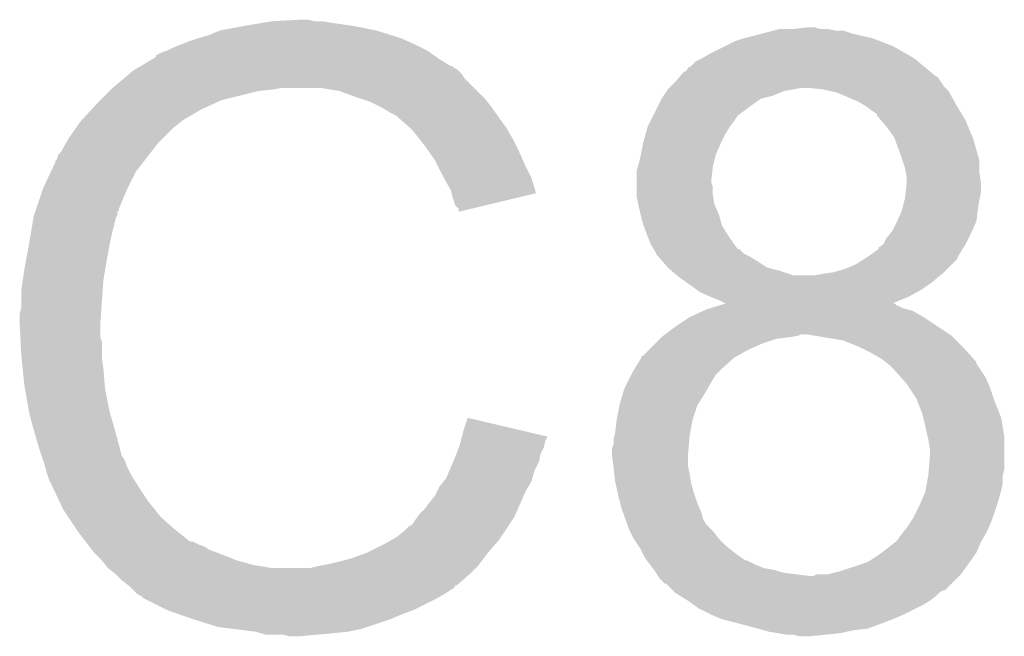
# Model space of a CAD drawing. Extents: x -0.05 to 0.95, y -0.15 to 1.54.
# Tile 26 of 35: x 0.3 to 0.36, y 1.07 to 1.11. Entities that reach past the tile are written whole.
import ezdxf

# ---------------------------------------------------------------- set-up
doc = ezdxf.new("R2010")
doc.units = 0
doc.layers.add('STEP_DOWN_13_CLICK_V101_GTO', color=14, linetype='CONTINUOUS')

msp = doc.modelspace()

# ---------------------------------------------------------------- linework, layer by layer
at = {"layer": 'STEP_DOWN_13_CLICK_V101_GTO'}
for points in [[(0.3119, 1.1104), (0.3135, 1.1107), (0.322, 1.1104), (0.3205, 1.1107)], [(0.3135, 1.1107), (0.3147, 1.1109), (0.3205, 1.1107), (0.3191, 1.1109)], [(0.3147, 1.1109), (0.3153, 1.111), (0.3191, 1.1109), (0.3185, 1.111)], [(0.3153, 1.111), (0.3171, 1.1111), (0.318, 1.111), (0.3176, 1.1111)], [(0.3105, 1.1099), (0.3112, 1.1101), (0.3236, 1.1099), (0.32296, 1.1101)], [(0.3112, 1.1101), (0.3119, 1.1104), (0.32296, 1.1101), (0.322, 1.1104)], [(0.3457, 1.1099), (0.3465, 1.1101), (0.354, 1.1099), (0.353133, 1.1101)], [(0.3465, 1.1101), (0.346875, 1.1102), (0.353133, 1.1101), (0.3527, 1.1102)], [(0.346875, 1.1102), (0.347625, 1.1104), (0.3527, 1.1102), (0.3521, 1.1104)], [(0.347625, 1.1104), (0.348, 1.1105), (0.3516, 1.1104), (0.3511, 1.1105)], [(0.347625, 1.1104), (0.347625, 1.1104), (0.3521, 1.1104), (0.3516, 1.1104)], [(0.3489, 1.1105), (0.349799, 1.1106), (0.3506, 1.1105), (0.3503, 1.1106)], [(0.349799, 1.1106), (0.3498, 1.1106), (0.3503, 1.1106), (0.3498, 1.1106)], [(0.3089, 1.1093), (0.3094, 1.1095), (0.3249, 1.1093), (0.3245, 1.1095)], [(0.3094, 1.1095), (0.3099, 1.1097), (0.3245, 1.1095), (0.32405, 1.1097)], [(0.3099, 1.1097), (0.3105, 1.1099), (0.32405, 1.1097), (0.3236, 1.1099)], [(0.3435, 1.1089), (0.3445, 1.1094), (0.356175, 1.1089), (0.3553, 1.1094)], [(0.3445, 1.1094), (0.3451, 1.1097), (0.3553, 1.1094), (0.35452, 1.1097)], [(0.3451, 1.1097), (0.3457, 1.1099), (0.35452, 1.1097), (0.354, 1.1099)], [(0.3078, 1.108701), (0.307801, 1.1088), (0.325859, 1.108701), (0.32572, 1.1088)], [(0.307801, 1.1088), (0.3082, 1.109), (0.32572, 1.1088), (0.32544, 1.109)], [(0.3082, 1.109), (0.3085, 1.1091), (0.32544, 1.109), (0.3253, 1.1091)], [(0.3085, 1.1091), (0.3089, 1.1093), (0.3253, 1.1091), (0.3249, 1.1093)], [(0.343, 1.1086), (0.3435, 1.1089), (0.3567, 1.1086), (0.356175, 1.1089)], [(0.306633, 1.108), (0.306799, 1.1081), (0.327, 1.108), (0.3269, 1.1081)], [(0.306799, 1.1081), (0.3068, 1.1081), (0.3269, 1.1081), (0.3268, 1.1081)], [(0.3068, 1.1081), (0.307633, 1.1086), (0.3268, 1.1081), (0.326, 1.1086)], [(0.307633, 1.1086), (0.3078, 1.108701), (0.326, 1.1086), (0.325859, 1.108701)], [(0.3421, 1.108), (0.3423, 1.1081), (0.35742, 1.108), (0.3573, 1.1081)], [(0.3423, 1.1081), (0.3426, 1.1084), (0.3573, 1.1081), (0.35694, 1.1084)], [(0.3426, 1.1084), (0.343, 1.1086), (0.35694, 1.1084), (0.3567, 1.1086)], [(0.305709, 1.1073), (0.306064, 1.1076), (0.3277, 1.1073), (0.3275, 1.1076)], [(0.306064, 1.1076), (0.3063, 1.1078), (0.3275, 1.1076), (0.3273, 1.1078)], [(0.3063, 1.1078), (0.306466, 1.1079), (0.3273, 1.1078), (0.3272, 1.1079)], [(0.306466, 1.1079), (0.306633, 1.108), (0.3272, 1.1079), (0.327, 1.108)], [(0.34155, 1.1074), (0.341633, 1.1075), (0.3582, 1.1074), (0.358, 1.1075)], [(0.341633, 1.1075), (0.341717, 1.1076), (0.358, 1.1075), (0.3579, 1.1076)], [(0.341717, 1.1076), (0.3418, 1.1077), (0.3579, 1.1076), (0.35778, 1.1077)], [(0.3418, 1.1077), (0.342, 1.1078), (0.35778, 1.1077), (0.35766, 1.1078)], [(0.342, 1.1078), (0.3421, 1.108), (0.35766, 1.1078), (0.35742, 1.108)], [(0.305, 1.1067), (0.305709, 1.1073), (0.3283, 1.1067), (0.3277, 1.1073)], [(0.341, 1.1068), (0.3413, 1.1071), (0.3586, 1.1068), (0.3584, 1.1071)], [(0.3413, 1.1071), (0.34155, 1.1074), (0.3584, 1.1071), (0.3582, 1.1074)], [(0.3042, 1.1059), (0.3048, 1.1065), (0.312, 1.1059), (0.3144, 1.1065)], [(0.3048, 1.1065), (0.3049, 1.1066), (0.3144, 1.1065), (0.3154, 1.1066)], [(0.3049, 1.1066), (0.305, 1.1067), (0.3154, 1.1066), (0.3159, 1.1067)], [(0.3196, 1.1065), (0.3184, 1.1067), (0.3285, 1.1065), (0.3283, 1.1067)], [(0.3207, 1.1061), (0.3196, 1.1065), (0.3289, 1.1061), (0.3285, 1.1065)], [(0.3404, 1.106), (0.340533, 1.1062), (0.3468, 1.106), (0.3476, 1.1062)], [(0.340533, 1.1062), (0.340733, 1.1065), (0.3476, 1.1062), (0.3483, 1.1065)], [(0.340733, 1.1065), (0.3408, 1.1066), (0.3483, 1.1065), (0.3489, 1.1066)], [(0.3408, 1.1066), (0.3409, 1.1067), (0.3489, 1.1066), (0.3494, 1.1067)], [(0.3409, 1.1067), (0.341, 1.1068), (0.3587, 1.1067), (0.3586, 1.1068)], [(0.3508, 1.1066), (0.3499, 1.1067), (0.3588, 1.1066), (0.3587, 1.1067)], [(0.35125, 1.1065), (0.3508, 1.1066), (0.3589, 1.1065), (0.3588, 1.1066)], [(0.3517, 1.1064), (0.35125, 1.1065), (0.358956, 1.1064), (0.3589, 1.1065)], [(0.3531, 1.1058), (0.3517, 1.1064), (0.359289, 1.1058), (0.358956, 1.1064)], [(0.303627, 1.1053), (0.3039, 1.1056), (0.3107, 1.1053), (0.31135, 1.1056)], [(0.3039, 1.1056), (0.3042, 1.1059), (0.31135, 1.1056), (0.312, 1.1059)], [(0.321, 1.106), (0.3207, 1.1061), (0.329, 1.106), (0.3289, 1.1061)], [(0.3216, 1.1058), (0.321, 1.106), (0.32916, 1.1058), (0.329, 1.106)], [(0.3222, 1.1055), (0.3216, 1.1058), (0.3294, 1.1055), (0.32916, 1.1058)], [(0.34015, 1.1055), (0.3404, 1.106), (0.3461, 1.1055), (0.3468, 1.106)], [(0.353433, 1.1056), (0.3531, 1.1058), (0.3594, 1.1056), (0.359289, 1.1058)], [(0.3536, 1.1055), (0.353433, 1.1056), (0.35946, 1.1055), (0.3594, 1.1056)], [(0.302991, 1.1046), (0.303627, 1.1053), (0.3095, 1.1046), (0.3107, 1.1053)], [(0.3224, 1.1054), (0.3222, 1.1055), (0.329471, 1.1054), (0.3294, 1.1055)], [(0.3229, 1.1051), (0.3224, 1.1054), (0.329686, 1.1051), (0.329471, 1.1054)], [(0.3233, 1.1049), (0.3229, 1.1051), (0.329829, 1.1049), (0.329686, 1.1051)], [(0.3234, 1.1048), (0.3233, 1.1049), (0.3299, 1.1048), (0.329829, 1.1049)], [(0.3397, 1.1046), (0.33985, 1.1049), (0.3451, 1.1046), (0.3453, 1.1049)], [(0.33985, 1.1049), (0.34015, 1.1055), (0.3453, 1.1049), (0.3461, 1.1055)], [(0.354, 1.1052), (0.3536, 1.1055), (0.35964, 1.1052), (0.35946, 1.1055)], [(0.3543, 1.104999), (0.354, 1.1052), (0.35976, 1.104999), (0.35964, 1.1052)], [(0.3543, 1.1049), (0.3543, 1.104999), (0.35982, 1.1049), (0.35976, 1.104999)], [(0.30269, 1.1042), (0.3029, 1.1045), (0.309, 1.1042), (0.3094, 1.1045)], [(0.3029, 1.1045), (0.302991, 1.1046), (0.3094, 1.1045), (0.3095, 1.1046)], [(0.324188, 1.1041), (0.3234, 1.1048), (0.3304, 1.1041), (0.3299, 1.1048)], [(0.3395, 1.1042), (0.3397, 1.1046), (0.3448, 1.1042), (0.3451, 1.1046)], [(0.354557, 1.1046), (0.3543, 1.1049), (0.36, 1.1046), (0.35982, 1.1049)], [(0.3549, 1.1042), (0.354557, 1.1046), (0.360167, 1.1042), (0.36, 1.1046)], [(0.3022, 1.1035), (0.30269, 1.1042), (0.3083, 1.1035), (0.309, 1.1042)], [(0.3243, 1.104), (0.324188, 1.1041), (0.330457, 1.104), (0.3304, 1.1041)], [(0.32478, 1.1034), (0.3243, 1.104), (0.3308, 1.1034), (0.330457, 1.104)], [(0.3392, 1.1031), (0.339363, 1.1037), (0.3442, 1.1031), (0.3445, 1.1037)], [(0.339363, 1.1037), (0.3395, 1.1042), (0.3445, 1.1037), (0.3448, 1.1042)], [(0.3554, 1.1035), (0.3549, 1.1042), (0.360458, 1.1035), (0.360167, 1.1042)], [(0.3017, 1.1026), (0.3019, 1.103), (0.307511, 1.1026), (0.307822, 1.103)], [(0.3019, 1.103), (0.30196, 1.1031), (0.307822, 1.103), (0.3079, 1.1031)], [(0.30196, 1.1031), (0.3022, 1.1035), (0.3079, 1.1031), (0.3083, 1.1035)], [(0.3251, 1.103), (0.32478, 1.1034), (0.331, 1.103), (0.3308, 1.1034)], [(0.32538, 1.1026), (0.3251, 1.103), (0.3312, 1.1026), (0.331, 1.103)], [(0.33906, 1.1024), (0.3392, 1.1031), (0.3439, 1.1024), (0.3442, 1.1031)], [(0.355438, 1.1034), (0.3554, 1.1035), (0.3605, 1.1034), (0.360458, 1.1035)], [(0.3557, 1.1027), (0.355438, 1.1034), (0.3607, 1.1027), (0.3605, 1.1034)], [(0.3014, 1.1021), (0.3015, 1.1024), (0.307122, 1.1021), (0.307356, 1.1024)], [(0.3015, 1.1024), (0.3017, 1.1026), (0.307356, 1.1024), (0.307511, 1.1026)], [(0.3258, 1.102), (0.32538, 1.1026), (0.331467, 1.102), (0.3312, 1.1026)], [(0.339, 1.1021), (0.33906, 1.1024), (0.343825, 1.1021), (0.3439, 1.1024)], [(0.355933, 1.102), (0.3557, 1.1027), (0.3609, 1.102), (0.3607, 1.1027)], [(0.301018, 1.1013), (0.3013, 1.1019), (0.3065, 1.1013), (0.306967, 1.1019)], [(0.3013, 1.102), (0.3014, 1.1021), (0.307045, 1.102), (0.307122, 1.1021)], [(0.3013, 1.1019), (0.3013, 1.102), (0.306967, 1.1019), (0.307045, 1.102)], [(0.32595, 1.1017), (0.3258, 1.102), (0.3316, 1.1017), (0.331467, 1.102)], [(0.3389, 1.1017), (0.339, 1.1021), (0.343725, 1.1017), (0.343825, 1.1021)], [(0.3561, 1.1015), (0.355933, 1.102), (0.3609, 1.1015), (0.3609, 1.102)], [(0.3005, 1.1002), (0.301018, 1.1013), (0.30595, 1.1002), (0.3065, 1.1013)], [(0.3263, 1.101), (0.32595, 1.1017), (0.33195, 1.101), (0.3316, 1.1017)], [(0.3388, 1.1014), (0.338867, 1.1016), (0.343678, 1.1014), (0.3437, 1.1016)], [(0.3388, 1.1007), (0.3388, 1.1014), (0.3436, 1.1007), (0.343678, 1.1014)], [(0.338867, 1.1016), (0.3389, 1.1017), (0.3437, 1.1016), (0.343725, 1.1017)], [(0.35616, 1.1012), (0.3561, 1.1015), (0.3609, 1.1012), (0.3609, 1.1015)], [(0.3562, 1.101), (0.35616, 1.1012), (0.360929, 1.101), (0.3609, 1.1012)], [(0.326356, 1.1009), (0.3263, 1.101), (0.332, 1.1009), (0.33195, 1.101)], [(0.3268, 1.1001), (0.326356, 1.1009), (0.332239, 1.1001), (0.332, 1.1009)], [(0.3388, 1.1006), (0.3388, 1.1007), (0.3436, 1.1006), (0.3436, 1.1007)], [(0.3388, 1.1003), (0.3388, 1.1006), (0.3437, 1.1003), (0.3436, 1.1006)], [(0.356144, 1.1), (0.3562, 1.1005), (0.361, 1.1), (0.361, 1.1005)], [(0.3562, 1.1005), (0.3562, 1.101), (0.361, 1.1005), (0.360929, 1.101)], [(0.300067, 1.0989), (0.300467, 1.1001), (0.3054, 1.0989), (0.3059, 1.1001)], [(0.300467, 1.1001), (0.3005, 1.1002), (0.3059, 1.1001), (0.30595, 1.1002)], [(0.32685, 1.0999), (0.3268, 1.1001), (0.332299, 1.0999), (0.332239, 1.1001)], [(0.3269, 1.0997), (0.32685, 1.0999), (0.331466, 1.0997), (0.332299, 1.0999)], [(0.3388, 1.0998), (0.3388, 1.1003), (0.3437, 1.0998), (0.3437, 1.1003)], [(0.3561, 1.0996), (0.356144, 1.1), (0.36092, 1.0996), (0.361, 1.1)], [(0.3271, 1.0991), (0.3269, 1.0997), (0.328964, 1.0991), (0.331466, 1.0997)], [(0.3388, 1.0996), (0.3388, 1.0998), (0.343733, 1.0996), (0.3437, 1.0998)], [(0.338889, 1.0992), (0.3388, 1.0996), (0.3438, 1.0992), (0.343733, 1.0996)], [(0.339, 1.0987), (0.338889, 1.0992), (0.344014, 1.0987), (0.3438, 1.0992)], [(0.355925, 1.0989), (0.356075, 1.0995), (0.3608, 1.0989), (0.3609, 1.0995)], [(0.356075, 1.0995), (0.3561, 1.0996), (0.3609, 1.0995), (0.36092, 1.0996)], [(0.299933, 1.0985), (0.3, 1.0987), (0.3053, 1.0985), (0.3053, 1.0987)], [(0.3, 1.0987), (0.300033, 1.0988), (0.3053, 1.0987), (0.3054, 1.0988)], [(0.300033, 1.0988), (0.300067, 1.0989), (0.3054, 1.0988), (0.3054, 1.0989)], [(0.3273, 1.0989), (0.3271, 1.0991), (0.32813, 1.0989), (0.328964, 1.0991)], [(0.3273, 1.098701), (0.3273, 1.0989), (0.3273, 1.098701), (0.32813, 1.0989)], [(0.33905, 1.0985), (0.339, 1.0987), (0.3441, 1.0985), (0.344014, 1.0987)], [(0.3556, 1.0981), (0.3559, 1.0988), (0.3607, 1.0981), (0.360787, 1.0988)], [(0.3559, 1.0988), (0.355925, 1.0989), (0.360787, 1.0988), (0.3608, 1.0989)], [(0.29975, 1.0975), (0.299883, 1.0983), (0.305, 1.0975), (0.3052, 1.0983)], [(0.299883, 1.0983), (0.2999, 1.0984), (0.3052, 1.0983), (0.30525, 1.0984)], [(0.2999, 1.0984), (0.299933, 1.0985), (0.30525, 1.0984), (0.3053, 1.0985)], [(0.3392, 1.0979), (0.33905, 1.0985), (0.344271, 1.0979), (0.3441, 1.0985)], [(0.3553, 1.0975), (0.3556, 1.0981), (0.360443, 1.0975), (0.3607, 1.0981)], [(0.2996, 1.0966), (0.29975, 1.0975), (0.3048, 1.0966), (0.305, 1.0975)], [(0.339238, 1.0978), (0.3392, 1.0979), (0.3443, 1.0978), (0.344271, 1.0979)], [(0.3395, 1.0971), (0.339238, 1.0978), (0.344738, 1.0971), (0.3443, 1.0978)], [(0.3549, 1.097), (0.35522, 1.0974), (0.3602, 1.097), (0.3604, 1.0974)], [(0.35522, 1.0974), (0.3553, 1.0975), (0.3604, 1.0974), (0.360443, 1.0975)], [(0.33954, 1.097), (0.3395, 1.0971), (0.3448, 1.097), (0.344738, 1.0971)], [(0.3397, 1.0966), (0.33954, 1.097), (0.345086, 1.0966), (0.3448, 1.097)], [(0.3547, 1.0966), (0.3549, 1.097), (0.36, 1.0966), (0.3602, 1.097)], [(0.299394, 1.0955), (0.2996, 1.0966), (0.3046, 1.0955), (0.3048, 1.0966)], [(0.33988, 1.0963), (0.3397, 1.0966), (0.3453, 1.0963), (0.345086, 1.0966)], [(0.34, 1.0961), (0.33988, 1.0963), (0.3456, 1.0961), (0.3454, 1.0963)], [(0.33988, 1.0963), (0.33988, 1.0963), (0.3454, 1.0963), (0.3453, 1.0963)], [(0.34005, 1.096), (0.34, 1.0961), (0.3457, 1.096), (0.3456, 1.0961)], [(0.3537, 1.0958), (0.3544, 1.0963), (0.3595, 1.0958), (0.359812, 1.0963)], [(0.3544, 1.096399), (0.3547, 1.0966), (0.359875, 1.096399), (0.36, 1.0966)], [(0.3544, 1.0963), (0.3544, 1.096399), (0.359812, 1.0963), (0.359875, 1.096399)], [(0.2993, 1.095), (0.299394, 1.0955), (0.304517, 1.095), (0.3046, 1.0955)], [(0.3401, 1.0959), (0.34005, 1.096), (0.3459, 1.0959), (0.3457, 1.096)], [(0.3402, 1.0958), (0.3401, 1.0959), (0.3461, 1.0958), (0.3459, 1.0959)], [(0.340457, 1.0955), (0.3402, 1.0958), (0.3466, 1.0955), (0.3461, 1.0958)], [(0.3408, 1.0951), (0.340457, 1.0955), (0.3472, 1.0951), (0.3466, 1.0955)], [(0.3529, 1.0953), (0.35354, 1.0957), (0.3591, 1.0953), (0.3595, 1.0957)], [(0.35354, 1.0957), (0.3537, 1.0958), (0.3595, 1.0957), (0.3595, 1.0958)], [(0.2992, 1.0943), (0.2993, 1.095), (0.3044, 1.0943), (0.304517, 1.095)], [(0.341033, 1.0949), (0.3408, 1.0951), (0.348, 1.0949), (0.3472, 1.0951)], [(0.341383, 1.0946), (0.341033, 1.0949), (0.3489, 1.0946), (0.348, 1.0949)], [(0.3508, 1.0947), (0.3515, 1.0948), (0.3585, 1.0947), (0.3586, 1.0948)], [(0.3515, 1.0948), (0.3522, 1.095), (0.3586, 1.0948), (0.3588, 1.095)], [(0.3522, 1.095), (0.3529, 1.0953), (0.3588, 1.095), (0.3591, 1.0953)], [(0.2991, 1.0936), (0.2992, 1.0943), (0.30435, 1.0936), (0.3044, 1.0943)], [(0.3415, 1.0945), (0.341383, 1.0946), (0.35826, 1.0945), (0.35838, 1.0946)], [(0.341383, 1.0946), (0.341383, 1.0946), (0.3503, 1.0946), (0.3489, 1.0946)], [(0.34192, 1.0942), (0.3415, 1.0945), (0.3579, 1.0942), (0.35826, 1.0945)], [(0.34262, 1.0937), (0.34192, 1.0942), (0.3572, 1.0937), (0.3579, 1.0942)], [(0.3503, 1.0946), (0.3508, 1.0947), (0.35838, 1.0946), (0.3585, 1.0947)], [(0.2991, 1.0925), (0.2991, 1.0936), (0.304271, 1.0925), (0.30435, 1.0936)], [(0.3429, 1.0935), (0.34262, 1.0937), (0.35684, 1.0935), (0.3572, 1.0937)], [(0.3436, 1.0932), (0.3429, 1.0935), (0.3563, 1.0932), (0.35684, 1.0935)], [(0.3441, 1.093), (0.3436, 1.0932), (0.355802, 1.093), (0.3563, 1.0932)], [(0.3445, 1.0928), (0.3441, 1.093), (0.355305, 1.0928), (0.355802, 1.093)], [(0.299, 1.0921), (0.2991, 1.0925), (0.304243, 1.0921), (0.304271, 1.0925)], [(0.3422, 1.0919), (0.34308, 1.0923), (0.3573, 1.0919), (0.3566, 1.0923)], [(0.34308, 1.0923), (0.3433, 1.0924), (0.3566, 1.0923), (0.35625, 1.0924)], [(0.3433, 1.0924), (0.343623, 1.0925), (0.35625, 1.0924), (0.3559, 1.0925)], [(0.343623, 1.0925), (0.34427, 1.0927), (0.3559, 1.0925), (0.3555, 1.0927)], [(0.34427, 1.0927), (0.344593, 1.0928), (0.3555, 1.0927), (0.3554, 1.0928)], [(0.344593, 1.0928), (0.344594, 1.0928), (0.3554, 1.0928), (0.355305, 1.0928)], [(0.299, 1.0915), (0.299, 1.0921), (0.3042, 1.0915), (0.304243, 1.0921)], [(0.3413, 1.0913), (0.3422, 1.0919), (0.3582, 1.0913), (0.3573, 1.0919)], [(0.299045, 1.0906), (0.299, 1.0915), (0.3042, 1.0906), (0.3042, 1.0915)], [(0.340633, 1.0908), (0.3413, 1.0913), (0.35895, 1.0908), (0.3582, 1.0913)], [(0.29906, 1.0903), (0.299045, 1.0906), (0.3043, 1.0903), (0.3042, 1.0906)], [(0.2991, 1.0895), (0.29906, 1.0903), (0.3043, 1.0895), (0.3043, 1.0903)], [(0.34, 1.0902), (0.3403, 1.0905), (0.3469, 1.0902), (0.3478, 1.0905)], [(0.3403, 1.0905), (0.3404, 1.0906), (0.3478, 1.0905), (0.3486, 1.0906)], [(0.3404, 1.0906), (0.3405, 1.0907), (0.3486, 1.0906), (0.3492, 1.0907)], [(0.3405, 1.0907), (0.340633, 1.0908), (0.3492, 1.0907), (0.3494, 1.0908)], [(0.3503, 1.0907), (0.3497, 1.0908), (0.3591, 1.0907), (0.35895, 1.0908)], [(0.3521, 1.0904), (0.3503, 1.0907), (0.3594, 1.0904), (0.3591, 1.0907)], [(0.3531, 1.09), (0.3521, 1.0904), (0.3598, 1.09), (0.3594, 1.0904)], [(0.3392, 1.0894), (0.3396, 1.0898), (0.34528, 1.0894), (0.346, 1.0898)], [(0.3396, 1.0898), (0.34, 1.0902), (0.346, 1.0898), (0.3469, 1.0902)], [(0.3533, 1.0899), (0.3531, 1.09), (0.3599, 1.0899), (0.3598, 1.09)], [(0.3539, 1.0896), (0.3533, 1.0899), (0.360167, 1.0896), (0.3599, 1.0899)], [(0.29913, 1.0892), (0.2991, 1.0895), (0.3043, 1.0892), (0.3043, 1.0895)], [(0.29919, 1.0886), (0.29913, 1.0892), (0.3044, 1.0886), (0.3043, 1.0892)], [(0.33862, 1.0885), (0.3391, 1.0893), (0.3442, 1.0885), (0.3451, 1.0893)], [(0.3391, 1.0893), (0.339101, 1.0894), (0.3451, 1.0893), (0.34528, 1.0894)], [(0.3546, 1.0892), (0.3539, 1.0896), (0.360522, 1.0892), (0.360167, 1.0896)], [(0.35485, 1.089), (0.3546, 1.0892), (0.3607, 1.089), (0.360522, 1.0892)], [(0.2993, 1.0875), (0.29919, 1.0886), (0.304485, 1.0875), (0.3044, 1.0886)], [(0.3385, 1.0883), (0.33862, 1.0885), (0.344, 1.0883), (0.3442, 1.0885)], [(0.354975, 1.0889), (0.35485, 1.089), (0.3607, 1.0889), (0.3607, 1.089)], [(0.3551, 1.0888), (0.354975, 1.0889), (0.360767, 1.0888), (0.3607, 1.0889)], [(0.3554, 1.0885), (0.3551, 1.0888), (0.360967, 1.0885), (0.360767, 1.0888)], [(0.355844, 1.088), (0.3554, 1.0885), (0.3613, 1.088), (0.360967, 1.0885)], [(0.3382, 1.0877), (0.33845, 1.0882), (0.3436, 1.0877), (0.3439, 1.0882)], [(0.33845, 1.0882), (0.3385, 1.0883), (0.3439, 1.0882), (0.344, 1.0883)], [(0.3562, 1.0876), (0.355844, 1.088), (0.361472, 1.0876), (0.3613, 1.088)], [(0.299335, 1.0873), (0.2993, 1.0875), (0.3045, 1.0873), (0.304485, 1.0875)], [(0.2996, 1.0858), (0.299335, 1.0873), (0.3048, 1.0858), (0.3045, 1.0873)], [(0.33791, 1.087), (0.338, 1.0873), (0.3432, 1.087), (0.343371, 1.0873)], [(0.338, 1.0873), (0.3382, 1.0877), (0.343371, 1.0873), (0.3436, 1.0877)], [(0.3564, 1.0873), (0.3562, 1.0876), (0.3616, 1.0873), (0.361472, 1.0876)], [(0.3568, 1.0867), (0.3564, 1.0873), (0.3618, 1.0867), (0.3616, 1.0873)], [(0.3377, 1.0863), (0.33791, 1.087), (0.342762, 1.0863), (0.3432, 1.087)], [(0.35692, 1.0864), (0.3568, 1.0867), (0.3619, 1.0864), (0.3618, 1.0867)], [(0.3375, 1.0853), (0.33768, 1.0862), (0.3424, 1.0853), (0.3427, 1.0862)], [(0.33768, 1.0862), (0.3377, 1.0863), (0.3427, 1.0862), (0.342762, 1.0863)], [(0.3572, 1.0857), (0.35692, 1.0864), (0.36218, 1.0857), (0.3619, 1.0864)], [(0.2998, 1.085), (0.2996, 1.0858), (0.305029, 1.085), (0.3048, 1.0858)], [(0.3276, 1.0845), (0.327901, 1.0854), (0.331723, 1.0845), (0.327901, 1.0854)], [(0.3374, 1.0844), (0.3375, 1.0853), (0.342236, 1.0844), (0.3424, 1.0853)], [(0.357275, 1.0854), (0.3572, 1.0857), (0.3623, 1.0854), (0.36218, 1.0857)], [(0.3574, 1.0849), (0.357275, 1.0854), (0.362383, 1.0849), (0.3623, 1.0854)], [(0.299972, 1.0844), (0.2998, 1.085), (0.3052, 1.0844), (0.305029, 1.085)], [(0.357556, 1.0842), (0.3574, 1.0849), (0.3625, 1.0842), (0.362383, 1.0849)], [(0.3002, 1.0836), (0.299972, 1.0844), (0.305414, 1.0836), (0.3052, 1.0844)], [(0.32745, 1.0839), (0.3275, 1.0841), (0.3329, 1.0839), (0.333, 1.0841)], [(0.3275, 1.0841), (0.327525, 1.084199), (0.333, 1.0841), (0.333, 1.084199)], [(0.327525, 1.084199), (0.3276, 1.0845), (0.333, 1.084199), (0.331723, 1.0845)], [(0.3373, 1.084), (0.33735, 1.0842), (0.342183, 1.084), (0.3422, 1.0842)], [(0.3373, 1.0837), (0.3373, 1.084), (0.342158, 1.0837), (0.342183, 1.084)], [(0.33735, 1.0842), (0.3374, 1.0844), (0.3422, 1.0842), (0.342236, 1.0844)], [(0.3576, 1.084), (0.357556, 1.0842), (0.3625, 1.084), (0.3625, 1.0842)], [(0.3577, 1.0834), (0.3576, 1.084), (0.3625, 1.0834), (0.3625, 1.084)], [(0.300433, 1.0829), (0.3002, 1.0836), (0.3056, 1.0829), (0.305414, 1.0836)], [(0.327175, 1.0831), (0.327325, 1.0835), (0.3326, 1.0831), (0.3328, 1.0835)], [(0.327325, 1.0835), (0.3274, 1.0837), (0.3328, 1.0835), (0.33285, 1.0837)], [(0.3274, 1.0837), (0.32745, 1.0839), (0.33285, 1.0837), (0.3329, 1.0839)], [(0.3372, 1.0834), (0.3373, 1.0837), (0.342133, 1.0834), (0.342158, 1.0837)], [(0.3372, 1.083), (0.3372, 1.0834), (0.3421, 1.083), (0.342133, 1.0834)], [(0.3577, 1.0829), (0.3577, 1.0834), (0.3625, 1.0829), (0.3625, 1.0834)], [(0.300467, 1.0828), (0.300433, 1.0829), (0.3057, 1.0828), (0.3056, 1.0829)], [(0.300533, 1.0826), (0.300467, 1.0828), (0.3058, 1.0826), (0.3057, 1.0828)], [(0.326971, 1.0826), (0.3271, 1.0829), (0.3325, 1.0826), (0.33256, 1.0829)], [(0.3271, 1.0829), (0.327175, 1.0831), (0.33256, 1.0829), (0.3326, 1.0831)], [(0.337288, 1.0823), (0.3372, 1.083), (0.3421, 1.0823), (0.3421, 1.083)], [(0.357633, 1.0821), (0.3577, 1.0829), (0.3625, 1.0821), (0.3625, 1.0829)], [(0.3006, 1.0824), (0.300533, 1.0826), (0.305867, 1.0824), (0.3058, 1.0826)], [(0.300625, 1.0823), (0.3006, 1.0824), (0.3059, 1.0823), (0.305867, 1.0824)], [(0.3007, 1.082), (0.300625, 1.0823), (0.30605, 1.082), (0.3059, 1.0823)], [(0.326714, 1.082), (0.326971, 1.0826), (0.3322, 1.082), (0.3325, 1.0826)], [(0.3373, 1.0822), (0.337288, 1.0823), (0.34212, 1.0822), (0.3421, 1.0823)], [(0.337344, 1.0818), (0.3373, 1.0822), (0.3422, 1.0818), (0.34212, 1.0822)], [(0.3576, 1.0817), (0.357633, 1.0821), (0.3624, 1.0817), (0.3625, 1.0821)], [(0.3008, 1.0817), (0.3007, 1.082), (0.3062, 1.0817), (0.30605, 1.082)], [(0.3009, 1.0814), (0.3008, 1.0817), (0.306388, 1.0814), (0.3062, 1.0817)], [(0.32634, 1.0813), (0.3265, 1.0815), (0.332, 1.0813), (0.332057, 1.0815)], [(0.3265, 1.0815), (0.326714, 1.082), (0.332057, 1.0815), (0.3322, 1.082)], [(0.3374, 1.0813), (0.337344, 1.0818), (0.342283, 1.0813), (0.3422, 1.0818)], [(0.357509, 1.0812), (0.3576, 1.0817), (0.3624, 1.0812), (0.3624, 1.0817)], [(0.301, 1.0812), (0.3009, 1.0814), (0.306513, 1.0812), (0.306388, 1.0814)], [(0.301141, 1.0809), (0.301, 1.0812), (0.3067, 1.0809), (0.306513, 1.0812)], [(0.301565, 1.08), (0.301141, 1.0809), (0.3073, 1.08), (0.3067, 1.0809)], [(0.3259, 1.0806), (0.3261, 1.081), (0.3316, 1.0806), (0.331829, 1.081)], [(0.3261, 1.081), (0.32634, 1.0813), (0.331829, 1.081), (0.332, 1.0813)], [(0.337422, 1.0812), (0.3374, 1.0813), (0.3423, 1.0812), (0.342283, 1.0813)], [(0.337578, 1.0805), (0.337422, 1.0812), (0.3425, 1.0805), (0.3423, 1.0812)], [(0.357418, 1.0807), (0.357509, 1.0812), (0.3623, 1.0807), (0.3624, 1.0812)], [(0.3254, 1.0799), (0.3258, 1.0804), (0.331294, 1.0799), (0.331512, 1.0804)], [(0.3258, 1.0804), (0.3259, 1.0806), (0.331512, 1.0804), (0.3316, 1.0806)], [(0.3376, 1.0804), (0.337578, 1.0805), (0.342533, 1.0804), (0.3425, 1.0805)], [(0.337725, 1.0799), (0.3376, 1.0804), (0.3427, 1.0799), (0.342533, 1.0804)], [(0.357133, 1.08), (0.3574, 1.0806), (0.3621, 1.08), (0.362271, 1.0806)], [(0.3574, 1.0806), (0.357418, 1.0807), (0.362271, 1.0806), (0.3623, 1.0807)], [(0.3018, 1.0795), (0.301565, 1.08), (0.3077, 1.0795), (0.3073, 1.08)], [(0.3248, 1.0792), (0.3251, 1.0795), (0.330987, 1.0792), (0.331119, 1.0795)], [(0.3251, 1.0795), (0.3254, 1.0799), (0.331119, 1.0795), (0.331294, 1.0799)], [(0.3378, 1.0796), (0.337725, 1.0799), (0.342829, 1.0796), (0.3427, 1.0799)], [(0.337943, 1.0792), (0.3378, 1.0796), (0.343, 1.0792), (0.342829, 1.0796)], [(0.3566, 1.0789), (0.357, 1.0797), (0.361733, 1.0789), (0.362, 1.0797)], [(0.357, 1.0797), (0.357133, 1.08), (0.362, 1.0797), (0.3621, 1.08)], [(0.302133, 1.079), (0.3018, 1.0795), (0.3081, 1.079), (0.3077, 1.0795)], [(0.302667, 1.0782), (0.302133, 1.079), (0.309, 1.0782), (0.3081, 1.079)], [(0.3245, 1.0788), (0.32465, 1.079), (0.330767, 1.0788), (0.3309, 1.079)], [(0.32465, 1.079), (0.3248, 1.0792), (0.3309, 1.079), (0.330987, 1.0792)], [(0.337979, 1.0791), (0.337943, 1.0792), (0.343, 1.0791), (0.343, 1.0792)], [(0.338086, 1.0788), (0.337979, 1.0791), (0.3431, 1.0788), (0.343, 1.0791)], [(0.356533, 1.0788), (0.3566, 1.0789), (0.3617, 1.0788), (0.361733, 1.0789)], [(0.3238, 1.0781), (0.3241, 1.0784), (0.3303, 1.0781), (0.3305, 1.0784)], [(0.3241, 1.0784), (0.3243, 1.0785), (0.3305, 1.0784), (0.330567, 1.0785)], [(0.3243, 1.0785), (0.3245, 1.0788), (0.330567, 1.0785), (0.330767, 1.0788)], [(0.338193, 1.0785), (0.338086, 1.0788), (0.3433, 1.0785), (0.3431, 1.0788)], [(0.3383, 1.0782), (0.338193, 1.0785), (0.3436, 1.0782), (0.3433, 1.0785)], [(0.35604, 1.0781), (0.3562, 1.0783), (0.3614, 1.0781), (0.361486, 1.0783)], [(0.3562, 1.0783), (0.356533, 1.0788), (0.361486, 1.0783), (0.3617, 1.0788)], [(0.3028, 1.078), (0.302667, 1.0782), (0.30925, 1.078), (0.309, 1.0782)], [(0.303262, 1.0774), (0.3028, 1.078), (0.31, 1.0774), (0.30925, 1.078)], [(0.32295, 1.0775), (0.3233, 1.0777), (0.3299, 1.0775), (0.330033, 1.0777)], [(0.3233, 1.0777), (0.3238, 1.0781), (0.330033, 1.0777), (0.3303, 1.0781)], [(0.33835, 1.0781), (0.3383, 1.0782), (0.3437, 1.0781), (0.3436, 1.0782)], [(0.3386, 1.0776), (0.33835, 1.0781), (0.3441, 1.0776), (0.3437, 1.0781)], [(0.338933, 1.0771), (0.3386, 1.0776), (0.3446, 1.0771), (0.3441, 1.0776)], [(0.3556, 1.0775), (0.3558, 1.0778), (0.361057, 1.0775), (0.361229, 1.0778)], [(0.3558, 1.0778), (0.35604, 1.0781), (0.361229, 1.0778), (0.3614, 1.0781)], [(0.303415, 1.0772), (0.303262, 1.0774), (0.3106, 1.0772), (0.3102, 1.0774)], [(0.303262, 1.0774), (0.303262, 1.0774), (0.3102, 1.0774), (0.31, 1.0774)], [(0.303492, 1.0771), (0.303415, 1.0772), (0.3109, 1.0771), (0.3106, 1.0772)], [(0.303646, 1.0769), (0.303492, 1.0771), (0.3112, 1.0769), (0.3109, 1.0771)], [(0.3214, 1.0767), (0.3226, 1.0773), (0.3292, 1.0767), (0.329725, 1.0773)], [(0.3226, 1.0773), (0.32295, 1.0775), (0.329725, 1.0773), (0.3299, 1.0775)], [(0.339, 1.077), (0.338933, 1.0771), (0.344725, 1.077), (0.3446, 1.0771)], [(0.33915, 1.0767), (0.339, 1.077), (0.3451, 1.0767), (0.344725, 1.077)], [(0.3546, 1.0767), (0.3555, 1.0774), (0.3607, 1.0767), (0.361, 1.0774)], [(0.3555, 1.0774), (0.3556, 1.0775), (0.361, 1.0774), (0.361057, 1.0775)], [(0.3038, 1.0767), (0.303646, 1.0769), (0.311733, 1.0767), (0.3112, 1.0769)], [(0.3039, 1.0766), (0.3038, 1.0767), (0.312, 1.0766), (0.311733, 1.0767)], [(0.3043, 1.0762), (0.3039, 1.0766), (0.313, 1.0762), (0.312, 1.0766)], [(0.3203, 1.0763), (0.3214, 1.0767), (0.3289, 1.0763), (0.3292, 1.0767)], [(0.3393, 1.0764), (0.33915, 1.0767), (0.34552, 1.0764), (0.3451, 1.0767)], [(0.33945, 1.0762), (0.3393, 1.0764), (0.3458, 1.0762), (0.34552, 1.0764)], [(0.3537, 1.0761), (0.3546, 1.0767), (0.360271, 1.0761), (0.3607, 1.0767)], [(0.30454, 1.0759), (0.3043, 1.0762), (0.3141, 1.0759), (0.313, 1.0762)], [(0.3047, 1.0757), (0.30454, 1.0759), (0.3153, 1.0757), (0.3141, 1.0759)], [(0.3052, 1.0753), (0.3047, 1.0757), (0.328, 1.0753), (0.3284, 1.0757)], [(0.3177, 1.0757), (0.3181, 1.0758), (0.3284, 1.0757), (0.3285, 1.0758)], [(0.3181, 1.0758), (0.3186, 1.0759), (0.3285, 1.0758), (0.3286, 1.0759)], [(0.3186, 1.0759), (0.3191, 1.076), (0.3286, 1.0759), (0.328675, 1.076)], [(0.3191, 1.076), (0.3203, 1.0763), (0.328675, 1.076), (0.3289, 1.0763)], [(0.339675, 1.0759), (0.33945, 1.0762), (0.3465, 1.0759), (0.3459, 1.0762)], [(0.33945, 1.0762), (0.33945, 1.0762), (0.3459, 1.0762), (0.3458, 1.0762)], [(0.339825, 1.0757), (0.339675, 1.0759), (0.347, 1.0757), (0.3465, 1.0759)], [(0.3399, 1.0756), (0.339825, 1.0757), (0.3476, 1.0756), (0.347, 1.0757)], [(0.3519, 1.0755), (0.3537, 1.0761), (0.359843, 1.0755), (0.360271, 1.0761)], [(0.3056, 1.0749), (0.3052, 1.0753), (0.327543, 1.0749), (0.328, 1.0753)], [(0.340033, 1.0754), (0.3399, 1.0756), (0.3483, 1.0754), (0.3476, 1.0756)], [(0.340167, 1.0752), (0.340033, 1.0754), (0.3499, 1.0752), (0.3483, 1.0754)], [(0.3403, 1.075), (0.340167, 1.0752), (0.3594, 1.075), (0.3596, 1.0752)], [(0.3502, 1.0752), (0.3504, 1.0753), (0.3596, 1.0752), (0.3597, 1.0753)], [(0.3511, 1.0753), (0.3519, 1.0755), (0.3597, 1.0753), (0.359843, 1.0755)], [(0.306, 1.0746), (0.3056, 1.0749), (0.3272, 1.0746), (0.327543, 1.0749)], [(0.306001, 1.074599), (0.306, 1.0746), (0.3271, 1.074599), (0.3272, 1.0746)], [(0.3062, 1.0744), (0.306001, 1.074599), (0.327, 1.0744), (0.3271, 1.074599)], [(0.3406, 1.0747), (0.3403, 1.075), (0.3591, 1.0747), (0.3594, 1.075)], [(0.3411, 1.0743), (0.3407, 1.0747), (0.3587, 1.0743), (0.3591, 1.0747)], [(0.3063, 1.0743), (0.3062, 1.0744), (0.3268, 1.0743), (0.327, 1.0744)], [(0.3065, 1.0741), (0.3063, 1.0743), (0.3265, 1.0741), (0.3268, 1.0743)], [(0.3068, 1.0739), (0.3065, 1.0741), (0.326167, 1.0739), (0.3265, 1.0741)], [(0.3069, 1.073801), (0.306899, 1.0739), (0.326001, 1.073801), (0.326167, 1.0739)], [(0.306901, 1.0738), (0.3069, 1.073801), (0.326, 1.0738), (0.326001, 1.073801)], [(0.3085, 1.073), (0.306901, 1.0738), (0.3244, 1.073), (0.326, 1.0738)], [(0.3412, 1.0742), (0.3411, 1.0743), (0.3584, 1.0742), (0.3587, 1.0743)], [(0.3413, 1.0741), (0.3412, 1.0742), (0.3583, 1.0741), (0.3584, 1.0742)], [(0.34162, 1.0739), (0.3413, 1.0741), (0.3581, 1.0739), (0.3583, 1.0741)], [(0.3421, 1.0736), (0.34162, 1.0739), (0.3577, 1.0736), (0.3581, 1.0739)], [(0.34252, 1.0733), (0.3421, 1.0736), (0.3572, 1.0733), (0.3577, 1.0736)], [(0.3428, 1.0731), (0.34252, 1.0733), (0.3568, 1.0731), (0.3572, 1.0733)], [(0.30935, 1.0727), (0.3085, 1.073), (0.3236, 1.0727), (0.3244, 1.073)], [(0.3102, 1.0724), (0.30935, 1.0727), (0.3229, 1.0724), (0.3236, 1.0727)], [(0.3436, 1.0727), (0.3428, 1.0731), (0.356, 1.0727), (0.3568, 1.0731)], [(0.3443, 1.0724), (0.3436, 1.0727), (0.3553, 1.0724), (0.356, 1.0727)], [(0.3118, 1.0719), (0.3102, 1.0724), (0.3214, 1.0719), (0.3229, 1.0724)], [(0.3126, 1.0718), (0.3118, 1.0719), (0.3211, 1.0718), (0.3214, 1.0719)], [(0.3451, 1.0722), (0.3443, 1.0724), (0.354767, 1.0722), (0.3553, 1.0724)], [(0.3466, 1.0718), (0.3451, 1.0722), (0.3537, 1.0718), (0.354767, 1.0722)], [(0.3142, 1.0716), (0.3126, 1.0718), (0.3202, 1.0716), (0.3211, 1.0718)], [(0.31455, 1.0715), (0.3142, 1.0716), (0.3192, 1.0715), (0.3202, 1.0716)], [(0.3149, 1.0714), (0.31455, 1.0715), (0.3181, 1.0714), (0.3192, 1.0715)], [(0.3164, 1.0713), (0.316, 1.0714), (0.317, 1.0713), (0.3181, 1.0714)], [(0.34695, 1.0717), (0.3466, 1.0718), (0.3528, 1.0717), (0.3537, 1.0718)], [(0.3473, 1.0716), (0.34695, 1.0717), (0.35235, 1.0716), (0.3528, 1.0717)], [(0.3479, 1.0715), (0.3473, 1.0716), (0.3519, 1.0715), (0.35235, 1.0716)], [(0.3485, 1.0714), (0.3479, 1.0715), (0.3509, 1.0714), (0.3519, 1.0715)], [(0.3493, 1.0713), (0.3489, 1.0714), (0.3499, 1.0713), (0.3509, 1.0714)]]:
    msp.add_solid(points, dxfattribs=at)

doc.saveas('drawing.dxf')
